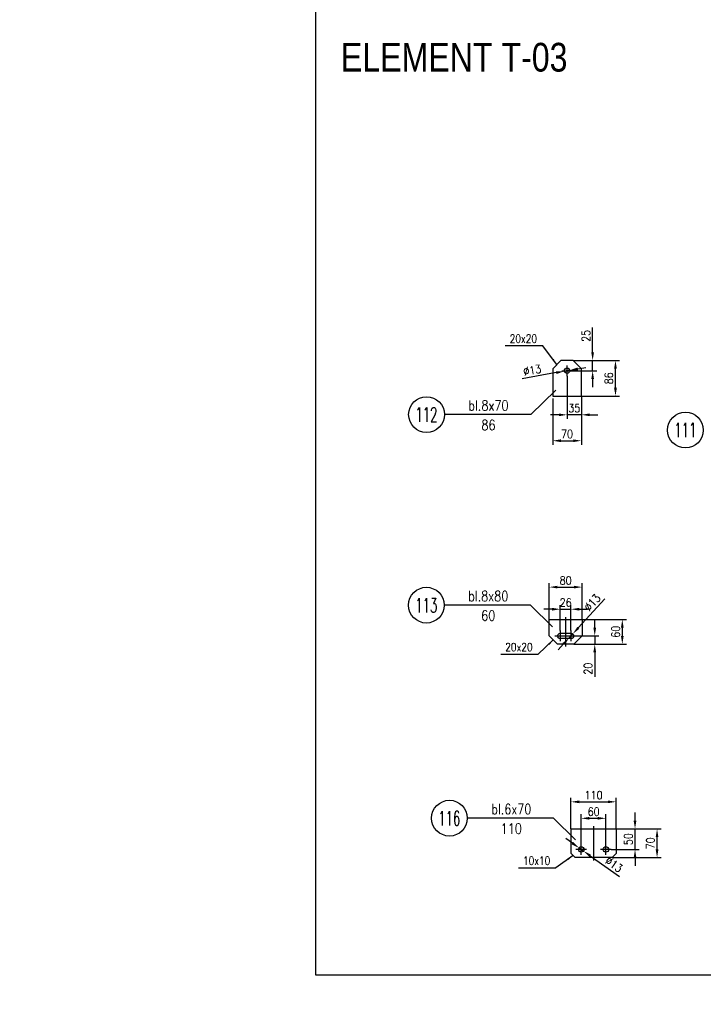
# Model space of a CAD drawing. Header units: millimetres. Extents: x -34919 to 306996, y -293018 to -145733.
# Tile 100 of 256: x 79848 to 81513, y -217426 to -215028. Entities that reach past the tile are written whole.
import ezdxf
from ezdxf.enums import TextEntityAlignment as Align
from ezdxf.lldxf.tags import DXFTag

# ---------------------------------------------------------------- set-up
doc = ezdxf.new("R2010")
doc.units = ezdxf.units.MM
doc.header["$LTSCALE"] = 3
doc.linetypes.add('DASHDOT', pattern=[25.4, 12.7, -6.35, 0, -6.35])
for name, color, linetype in [('K-wypełnienia', 8, 'Continuous'), ('OSIE_SYSTEMU', 4, 'CENTER'), ('oznaczenia', 4, 'Continuous'), ('Prz', 5, 'Continuous'), ('slupki', 7, 'Continuous')]:
    doc.layers.add(name, color=color, linetype=linetype)
doc.layers.add('OPISY', color=2, linetype='Continuous', lineweight=13)
doc.layers.add('SIATKA', color=5, linetype='Continuous', lineweight=18)
doc.styles.add('ARIAL', font='arial.ttf', dxfattribs={"width": 0.7, "height": 300})
doc.styles.add('NOVE3', font='romans.shx', dxfattribs={"width": 0.7})
doc.styles.add('R20', font='romans.shx', dxfattribs={"width": 0.85})
doc.styles.add('R40', font='romans.shx', dxfattribs={"width": 0.8, "height": 40})
doc.styles.add('R50', font='romans.shx', dxfattribs={"width": 0.85, "height": 50})
doc.styles.add('WYMIAR1', font='ROMANS.shx', dxfattribs={"width": 0.7, "oblique": 15})
tags = doc.linetypes.add('CENTER', pattern=[2, 1.25, -0.25, 0.25, -0.25]).pattern_tags.tags
tags[10:11] = [DXFTag(74, 4), DXFTag(75, 0), DXFTag(340, '0'), DXFTag(46, 1.0), DXFTag(50, 0.0), DXFTag(44, 0.0), DXFTag(45, 0.0)]
tags[8:9] = [DXFTag(74, 4), DXFTag(75, 0), DXFTag(340, '0'), DXFTag(46, 1.0), DXFTag(50, 0.0), DXFTag(44, 0.0), DXFTag(45, 0.0)]
tags[6:7] = [DXFTag(74, 4), DXFTag(75, 0), DXFTag(340, '0'), DXFTag(46, 1.0), DXFTag(50, 0.0), DXFTag(44, 0.0), DXFTag(45, 0.0)]
tags[4:5] = [DXFTag(74, 4), DXFTag(75, 0), DXFTag(340, '0'), DXFTag(46, 1.0), DXFTag(50, 0.0), DXFTag(44, 0.0), DXFTag(45, 0.0)]
doc.dimstyles.new('NORM20', dxfattribs={"dimscale": 20, "dimtxt": 2, "dimasz": 1.5, "dimexe": 1, "dimexo": 1, "dimgap": 1, "dimtad": 1, "dimdec": 0, "dimzin": 0, "dimdsep": 46, "dimtxsty": 'WYMIAR1', "dimcen": 1.5, "dimclrd": 4, "dimclre": 4, "dimclrt": 3, "dimadec": 0, "dimazin": 0, "dimtfac": 1, "dimtdec": 0, "dimtmove": 2, "dimatfit": 3, "dimfxl": 1, "dimtolj": 1, "dimtzin": 0, "dimarcsym": 0})
doc.dimstyles.new('Skala 1_10', dxfattribs={"dimscale": 10, "dimtxt": 2, "dimasz": 2, "dimexe": 1, "dimexo": 0, "dimtad": 1, "dimdec": 0, "dimdsep": 46, "dimtxsty": 'R20', "dimcen": 0, "dimclrd": 4, "dimclre": 4, "dimclrt": 3, "dimadec": 0, "dimazin": 0, "dimtfac": 1, "dimtdec": 0, "dimtix": 1, "dimtmove": 0, "dimatfit": 2, "dimfxl": 1, "dimtolj": 1, "dimtzin": 0, "dimarcsym": 0})

# ---------------------------------------------------------------- blocks, each defined once
blk = doc.blocks.new('*D53')
at = {"layer": 'Defpoints', "color": 0, "transparency": 16777216}
for p in [(81146, -215950.4), (81216, -215950.4, 0), (81216, -216053.3)]:
    blk.add_point(p, dxfattribs=at)
at = {"layer": 'SIATKA', "color": 4, "lineweight": -2, "transparency": 16777216}
for p, q in [((81146, -215950.4), (81146, -216063.3)), ((81216, -215950.4), (81216, -216063.3)), ((81166, -216053.3), (81196, -216053.3))]:
    blk.add_line(p, q, dxfattribs=at)
at = {"layer": 'SIATKA', "color": 4, "transparency": 16777216}
for points in [[(81166, -216050), (81166, -216056.6), (81146, -216053.3)], [(81196, -216050), (81196, -216056.6), (81216, -216053.3)]]:
    blk.add_solid(points, dxfattribs=at)
at = {"layer": 'SIATKA', "color": 3, "transparency": 16777216, "insert": (81181, -216037), "char_height": 20, "attachment_point": 5, "style": 'R20'}
blk.add_mtext('\\A1;70', dxfattribs=at)
blk = doc.blocks.new('*D54')
at = {"layer": 'Defpoints', "color": 0, "transparency": 16777216}
for p in [(81196, -215857.9), (81299, -215857.9), (81216, -215944.4)]:
    blk.add_point(p, dxfattribs=at)
at = {"layer": 'SIATKA', "color": 4, "lineweight": -2, "transparency": 16777216}
for p, q in [((81196, -215857.9), (81309, -215857.9)), ((81299, -215924.4), (81299, -215877.9)), ((81216, -215944.4), (81309, -215944.4))]:
    blk.add_line(p, q, dxfattribs=at)
at = {"layer": 'SIATKA', "color": 4, "transparency": 16777216}
for points in [[(81295.6, -215877.9), (81302.3, -215877.9), (81299, -215857.9)], [(81295.6, -215924.4), (81302.3, -215924.4), (81299, -215944.4)]]:
    blk.add_solid(points, dxfattribs=at)
at = {"layer": 'SIATKA', "color": 3, "transparency": 16777216, "insert": (81282.7, -215901.1), "char_height": 20, "attachment_point": 5, "rotation": 90, "style": 'R20'}
blk.add_mtext('\\A1;86', dxfattribs=at)
blk = doc.blocks.new('*D57')
at = {"layer": 'Defpoints', "color": 0, "transparency": 16777216}
for p in [(81196, -215857.9), (81243.3, -215857.9), (81194, -215882.9)]:
    blk.add_point(p, dxfattribs=at)
at = {"layer": 'SIATKA', "color": 4, "lineweight": -2, "transparency": 16777216}
for p, q in [((81243.3, -215837.9), (81243.3, -215777.8)), ((81196, -215857.9), (81253.3, -215857.9)), ((81243.3, -215882.9), (81243.3, -215857.9)), ((81194, -215882.9), (81253.3, -215882.9)), ((81243.3, -215902.9), (81243.3, -215922.9))]:
    blk.add_line(p, q, dxfattribs=at)
at = {"layer": 'SIATKA', "color": 4, "transparency": 16777216}
for points in [[(81240, -215837.9), (81246.6, -215837.9), (81243.3, -215857.9)], [(81240, -215902.9), (81246.6, -215902.9), (81243.3, -215882.9)]]:
    blk.add_solid(points, dxfattribs=at)
at = {"layer": 'SIATKA', "color": 3, "transparency": 16777216, "insert": (81227.1, -215797.9), "char_height": 20, "attachment_point": 5, "rotation": 90, "style": 'R20'}
blk.add_mtext('\\A1;25', dxfattribs=at)
blk = doc.blocks.new('*D58')
at = {"layer": 'Defpoints', "color": 0, "transparency": 16777216}
for p in [(81181, -215895.9), (81216, -215944.4), (81181, -215990.2)]:
    blk.add_point(p, dxfattribs=at)
at = {"layer": 'SIATKA', "color": 4, "lineweight": -2, "transparency": 16777216}
for p, q in [((81181, -215895.9), (81181, -216000.2)), ((81216, -215944.4), (81216, -216000.2)), ((81161, -215990.2), (81141, -215990.2)), ((81216, -215990.2), (81181, -215990.2)), ((81236, -215990.2), (81256, -215990.2))]:
    blk.add_line(p, q, dxfattribs=at)
at = {"layer": 'SIATKA', "color": 4, "transparency": 16777216}
for points in [[(81161, -215986.9), (81161, -215993.5), (81181, -215990.2)], [(81236, -215986.9), (81236, -215993.5), (81216, -215990.2)]]:
    blk.add_solid(points, dxfattribs=at)
at = {"layer": 'SIATKA', "color": 3, "transparency": 16777216, "insert": (81198.5, -215974), "char_height": 20, "attachment_point": 5, "style": 'R20'}
blk.add_mtext('\\A1;35', dxfattribs=at)
blk = doc.blocks.new('*D59')
at = {"layer": 'Defpoints', "color": 0, "transparency": 16777216}
for p in [(81174.6, -215884), (81187.4, -215881.7)]:
    blk.add_point(p, dxfattribs=at)
at = {"layer": 'SIATKA', "color": 4, "lineweight": -2, "transparency": 16777216}
for p, q in [((81207.1, -215878.2), (81226.8, -215874.8)), ((81154.9, -215887.5), (81071.9, -215902.2)), ((81187.4, -215881.7), (81174.6, -215884))]:
    blk.add_line(p, q, dxfattribs=at)
at = {"layer": 'SIATKA', "color": 4, "transparency": 16777216}
for points in [[(81206.5, -215875), (81207.7, -215881.5), (81187.4, -215881.7)], [(81154.3, -215884.2), (81155.5, -215890.8), (81174.6, -215884)]]:
    blk.add_solid(points, dxfattribs=at)
at = {"layer": 'SIATKA', "color": 3, "transparency": 16777216, "insert": (81096.3, -215881.4), "char_height": 20, "attachment_point": 5, "rotation": 10.0546, "style": 'R20'}
blk.add_mtext('\\A1;∅13', dxfattribs=at)
blk = doc.blocks.new('*D60')
at = {"layer": 'Defpoints', "color": 0, "transparency": 16777216}
for p in [(81190.6, -216463.7), (81164.6, -216515.7), (81190.6, -216515.7)]:
    blk.add_point(p, dxfattribs=at)
at = {"layer": 'SIATKA', "color": 4, "lineweight": -2, "transparency": 16777216}
for p, q in [((81144.6, -216463.7), (81124.6, -216463.7)), ((81164.6, -216515.7), (81164.6, -216453.7)), ((81164.6, -216463.7), (81190.6, -216463.7)), ((81190.6, -216515.7), (81190.6, -216453.7)), ((81210.6, -216463.7), (81230.6, -216463.7))]:
    blk.add_line(p, q, dxfattribs=at)
at = {"layer": 'SIATKA', "color": 4, "transparency": 16777216}
for points in [[(81144.6, -216460.4), (81144.6, -216467.1), (81164.6, -216463.7)], [(81210.6, -216460.4), (81210.6, -216467.1), (81190.6, -216463.7)]]:
    blk.add_solid(points, dxfattribs=at)
at = {"layer": 'SIATKA', "color": 3, "transparency": 16777216, "insert": (81177.6, -216447.5), "char_height": 20, "attachment_point": 5, "style": 'R20'}
blk.add_mtext('\\A1;26', dxfattribs=at)
blk = doc.blocks.new('*D61')
at = {"layer": 'Defpoints', "color": 0, "transparency": 16777216}
for p in [(81217.6, -216409.9), (81137.6, -216488.7, 0), (81217.6, -216488.7)]:
    blk.add_point(p, dxfattribs=at)
at = {"layer": 'SIATKA', "color": 4, "lineweight": -2, "transparency": 16777216}
for p, q in [((81137.6, -216488.7), (81137.6, -216399.9)), ((81217.6, -216488.7), (81217.6, -216399.9)), ((81157.6, -216409.9), (81197.6, -216409.9))]:
    blk.add_line(p, q, dxfattribs=at)
at = {"layer": 'SIATKA', "color": 4, "transparency": 16777216}
for points in [[(81157.6, -216406.6), (81157.6, -216413.2), (81137.6, -216409.9)], [(81197.6, -216406.6), (81197.6, -216413.2), (81217.6, -216409.9)]]:
    blk.add_solid(points, dxfattribs=at)
at = {"layer": 'SIATKA', "color": 3, "transparency": 16777216, "insert": (81177.6, -216393.7), "char_height": 20, "attachment_point": 5, "style": 'R20'}
blk.add_mtext('\\A1;80', dxfattribs=at)
blk = doc.blocks.new('*D62')
at = {"layer": 'Defpoints', "color": 0, "transparency": 16777216}
for p in [(81197.6, -216548.7), (81203.6, -216528.7), (81248.5, -216528.7)]:
    blk.add_point(p, dxfattribs=at)
at = {"layer": 'SIATKA', "color": 4, "lineweight": -2, "transparency": 16777216}
for p, q in [((81248.5, -216508.7), (81248.5, -216488.7)), ((81197.6, -216548.7), (81258.5, -216548.7)), ((81203.6, -216528.7), (81258.5, -216528.7)), ((81248.5, -216528.7), (81248.5, -216548.7)), ((81248.5, -216568.7), (81248.5, -216628.7))]:
    blk.add_line(p, q, dxfattribs=at)
at = {"layer": 'SIATKA', "color": 4, "transparency": 16777216}
for points in [[(81245.1, -216508.7), (81251.8, -216508.7), (81248.5, -216528.7)], [(81245.1, -216568.7), (81251.8, -216568.7), (81248.5, -216548.7)]]:
    blk.add_solid(points, dxfattribs=at)
at = {"layer": 'SIATKA', "color": 3, "transparency": 16777216, "insert": (81232.2, -216608.7), "char_height": 20, "attachment_point": 5, "rotation": 90, "style": 'R20'}
blk.add_mtext('\\A1;20', dxfattribs=at)
blk = doc.blocks.new('*D63')
at = {"layer": 'Defpoints', "color": 0, "transparency": 16777216}
for p in [(81217.6, -216488.7), (81197.6, -216548.7), (81315.6, -216548.7)]:
    blk.add_point(p, dxfattribs=at)
at = {"layer": 'SIATKA', "color": 4, "lineweight": -2, "transparency": 16777216}
for p, q in [((81217.6, -216488.7), (81325.6, -216488.7)), ((81315.6, -216508.7), (81315.6, -216528.7)), ((81197.6, -216548.7), (81325.6, -216548.7))]:
    blk.add_line(p, q, dxfattribs=at)
at = {"layer": 'SIATKA', "color": 4, "transparency": 16777216}
for points in [[(81312.3, -216508.7), (81318.9, -216508.7), (81315.6, -216488.7)], [(81312.3, -216528.7), (81318.9, -216528.7), (81315.6, -216548.7)]]:
    blk.add_solid(points, dxfattribs=at)
at = {"layer": 'SIATKA', "color": 3, "transparency": 16777216, "insert": (81299.4, -216518.7), "char_height": 20, "attachment_point": 5, "rotation": 90, "style": 'R20'}
blk.add_mtext('\\A1;60', dxfattribs=at)
blk = doc.blocks.new('*D64')
at = {"layer": 'Defpoints', "color": 0, "transparency": 16777216}
for p in [(81194.9, -216523.9), (81186.2, -216533.5)]:
    blk.add_point(p, dxfattribs=at)
at = {"layer": 'SIATKA', "color": 4, "lineweight": -2, "transparency": 16777216}
for p, q in [((81208.4, -216509.1), (81273.2, -216438.2)), ((81186.2, -216533.5), (81194.9, -216523.9)), ((81172.7, -216548.3), (81159.2, -216563))]:
    blk.add_line(p, q, dxfattribs=at)
at = {"layer": 'SIATKA', "color": 4, "transparency": 16777216}
for points in [[(81206, -216506.9), (81210.9, -216511.4), (81194.9, -216523.9)], [(81170.2, -216546), (81175.2, -216550.5), (81186.2, -216533.5)]]:
    blk.add_solid(points, dxfattribs=at)
at = {"layer": 'SIATKA', "color": 3, "transparency": 16777216, "insert": (81242.5, -216447.7), "char_height": 20, "attachment_point": 5, "rotation": 47.6095, "style": 'R20'}
blk.add_mtext('\\A1;∅13', dxfattribs=at)
blk = doc.blocks.new('*D73')
at = {"layer": 'Defpoints', "color": 0, "transparency": 16777216}
for p in [(81275.6, -216973), (81215.6, -217035.9), (81275.6, -217035.9)]:
    blk.add_point(p, dxfattribs=at)
at = {"layer": 'SIATKA', "color": 4, "lineweight": -2, "transparency": 16777216}
for p, q in [((81215.6, -217035.9), (81215.6, -216963)), ((81235.6, -216973), (81255.6, -216973)), ((81275.6, -217035.9), (81275.6, -216963))]:
    blk.add_line(p, q, dxfattribs=at)
at = {"layer": 'SIATKA', "color": 4, "transparency": 16777216}
for points in [[(81235.6, -216969.7), (81235.6, -216976.4), (81215.6, -216973)], [(81255.6, -216969.7), (81255.6, -216976.4), (81275.6, -216973)]]:
    blk.add_solid(points, dxfattribs=at)
at = {"layer": 'SIATKA', "color": 3, "transparency": 16777216, "insert": (81245.6, -216956.8), "char_height": 20, "attachment_point": 5, "style": 'R20'}
blk.add_mtext('\\A1;60', dxfattribs=at)
blk = doc.blocks.new('*D74')
at = {"layer": 'Defpoints', "color": 0, "transparency": 16777216}
for p in [(81300.6, -216932.9), (81190.6, -216998.9, 0), (81300.6, -216998.9)]:
    blk.add_point(p, dxfattribs=at)
at = {"layer": 'SIATKA', "color": 4, "lineweight": -2, "transparency": 16777216}
for p, q in [((81190.6, -216998.9), (81190.6, -216922.9)), ((81300.6, -216998.9), (81300.6, -216922.9)), ((81210.6, -216932.9), (81280.6, -216932.9))]:
    blk.add_line(p, q, dxfattribs=at)
at = {"layer": 'SIATKA', "color": 4, "transparency": 16777216}
for points in [[(81210.6, -216929.6), (81210.6, -216936.2), (81190.6, -216932.9)], [(81280.6, -216929.6), (81280.6, -216936.2), (81300.6, -216932.9)]]:
    blk.add_solid(points, dxfattribs=at)
at = {"layer": 'SIATKA', "color": 3, "transparency": 16777216, "insert": (81245.6, -216916.7), "char_height": 20, "attachment_point": 5, "style": 'R20'}
blk.add_mtext('\\A1;110', dxfattribs=at)
blk = doc.blocks.new('*D75')
at = {"layer": 'Defpoints', "color": 0, "transparency": 16777216}
for p in [(81300.6, -216998.9), (81346.6, -216998.9), (81288.6, -217048.9)]:
    blk.add_point(p, dxfattribs=at)
at = {"layer": 'SIATKA', "color": 4, "lineweight": -2, "transparency": 16777216}
for p, q in [((81346.6, -216978.9), (81346.6, -216958.9)), ((81300.6, -216998.9), (81356.6, -216998.9)), ((81346.6, -217048.9), (81346.6, -216998.9)), ((81288.6, -217048.9), (81356.6, -217048.9)), ((81346.6, -217068.9), (81346.6, -217088.9))]:
    blk.add_line(p, q, dxfattribs=at)
at = {"layer": 'SIATKA', "color": 4, "transparency": 16777216}
for points in [[(81343.2, -216978.9), (81349.9, -216978.9), (81346.6, -216998.9)], [(81343.2, -217068.9), (81349.9, -217068.9), (81346.6, -217048.9)]]:
    blk.add_solid(points, dxfattribs=at)
at = {"layer": 'SIATKA', "color": 3, "transparency": 16777216, "insert": (81330.3, -217023.9), "char_height": 20, "attachment_point": 5, "rotation": 90, "style": 'R20'}
blk.add_mtext('\\A1;50', dxfattribs=at)
blk = doc.blocks.new('*D76')
at = {"layer": 'Defpoints', "color": 0, "transparency": 16777216}
for p in [(81300.6, -216998.9), (81400.2, -216998.9), (81290.6, -217068.9)]:
    blk.add_point(p, dxfattribs=at)
at = {"layer": 'SIATKA', "color": 4, "lineweight": -2, "transparency": 16777216}
for p, q in [((81300.6, -216998.9), (81410.2, -216998.9)), ((81400.2, -217048.9), (81400.2, -217018.9)), ((81290.6, -217068.9), (81410.2, -217068.9))]:
    blk.add_line(p, q, dxfattribs=at)
at = {"layer": 'SIATKA', "color": 4, "transparency": 16777216}
for points in [[(81396.9, -217018.9), (81403.6, -217018.9), (81400.2, -216998.9)], [(81396.9, -217048.9), (81403.6, -217048.9), (81400.2, -217068.9)]]:
    blk.add_solid(points, dxfattribs=at)
at = {"layer": 'SIATKA', "color": 3, "transparency": 16777216, "insert": (81384, -217033.9), "char_height": 20, "attachment_point": 5, "rotation": 90, "style": 'R20'}
blk.add_mtext('\\A1;70', dxfattribs=at)
blk = doc.blocks.new('*D77')
at = {"layer": 'Defpoints', "color": 0, "transparency": 16777216}
for p in [(81210.3, -217045.2, 0), (81220.9, -217052.7, 0)]:
    blk.add_point(p, dxfattribs=at)
at = {"layer": 'SIATKA', "color": 4, "lineweight": -2, "transparency": 16777216}
for p, q in [((81194, -217033.6), (81177.7, -217022)), ((81210.3, -217045.2), (81220.9, -217052.7)), ((81237.2, -217064.3), (81308.4, -217114.8))]:
    blk.add_line(p, q, dxfattribs=at)
at = {"layer": 'SIATKA', "color": 4, "transparency": 16777216}
for points in [[(81196, -217030.9), (81192.1, -217036.3), (81210.3, -217045.2)], [(81239.2, -217061.5), (81235.3, -217067), (81220.9, -217052.7)]]:
    blk.add_solid(points, dxfattribs=at)
at = {"layer": 'SIATKA', "color": 3, "transparency": 16777216, "insert": (81295.2, -217085.5), "char_height": 20, "attachment_point": 5, "rotation": 324.6306, "style": 'R20'}
blk.add_mtext('\\A1;∅13', dxfattribs=at)

msp = doc.modelspace()

# ---------------------------------------------------------------- linework, layer by layer
at = {"color": 4}
for p, q in [((81153.346, -215929.798), (81092.599, -215989.647)), ((81092.599, -215989.647), (80882.304, -215989.647)), ((81092.207, -216453.856), (80881.912, -216453.856)), ((81145.417, -216506.482), (81092.207, -216453.856)), ((81148.366, -216972.717), (80938.071, -216972.717)), ((81201.576, -217025.343), (81148.366, -216972.717))]:
    msp.add_line(p, q, dxfattribs=at)
at = {"color": 6, "elevation": 0}
msp.add_lwpolyline([(81145.99, -215877.87), (81145.99, -215944.37), (81215.99, -215944.37), (81215.99, -215877.87), (81195.99, -215857.87), (81165.99, -215857.87)], close=True, dxfattribs=at)
for points in [[(81217.564, -216488.696), (81217.564, -216528.696), (81197.564, -216548.696), (81157.564, -216548.696), (81137.564, -216528.696), (81137.564, -216488.696)], [(81137.564, -216488.696), (81217.564, -216488.696)], [(81190.633, -216998.914), (81300.633, -216998.914)]]:
    msp.add_lwpolyline(points, dxfattribs=at)
msp.add_lwpolyline([(81164.564, -216522.196), (81190.564, -216522.196, -1), (81190.564, -216535.196), (81164.564, -216535.196, -1)], format="xyb", close=True, dxfattribs=at)
at = {"color": 6}
msp.add_lwpolyline([(81300.633, -216998.914), (81300.633, -217058.914), (81290.633, -217068.914), (81200.633, -217068.914), (81190.633, -217058.914), (81190.633, -216998.914)], dxfattribs=at)
for centre in [(81180.99, -215882.87), (81215.633, -217048.914), (81275.633, -217048.914)]:
    msp.add_circle(centre, 6.5, dxfattribs=at)
at = {"layer": 'K-wypełnienia', "color": 1, "linetype": 'Continuous'}
for centre in [(80838.738, -215989.647), (81469.329, -216027.458, 0), (80838.346, -216453.856), (80894.505, -216972.717)]:
    msp.add_circle(centre, 43.566, dxfattribs=at)
at = {"layer": 'OSIE_SYSTEMU', "color": 4, "elevation": 0, "flags": 128}
for points in [[(81177.564, -216482.696), (81177.564, -216554.696)], [(81151.564, -216528.696), (81177.564, -216528.696)], [(81177.564, -216528.696), (81203.564, -216528.696)], [(81245.633, -216991.914), (81245.633, -217075.914)]]:
    msp.add_lwpolyline(points, dxfattribs=at)
at = {"layer": 'oznaczenia'}
for p, q in [((81030.359, -215821.701, 0), (81121.54, -215821.701, 0)), ((81019.345, -216573.089), (81110.526, -216573.089)), ((81062.414, -217093.306), (81153.595, -217093.306))]:
    msp.add_line(p, q, dxfattribs=at)
at = {"layer": 'Prz'}
msp.add_lwpolyline([(80568.865, -217354.808), (80568.865, -213254.808), (83468.865, -213254.808), (83468.865, -217354.808)], close=True, dxfattribs=at)
at = {"layer": 'slupki', "color": 4, "linetype": 'DASHDOT', "elevation": 0}
for points in [[(81180.99, -215895.87), (81180.99, -215869.87)], [(81167.99, -215882.87), (81193.99, -215882.87)], [(81164.564, -216515.696), (81164.564, -216541.696)], [(81190.564, -216515.696), (81190.564, -216541.696)]]:
    msp.add_lwpolyline(points, dxfattribs=at)
at = {"layer": 'slupki', "color": 4, "linetype": 'DASHDOT', "flags": 128}
for points in [[(81228.633, -217048.914), (81202.633, -217048.914)], [(81215.633, -217061.914), (81215.633, -217035.914)], [(81288.633, -217048.914), (81262.633, -217048.914)], [(81275.633, -217061.914), (81275.633, -217035.914)]]:
    msp.add_lwpolyline(points, dxfattribs=at)

# ---------------------------------------------------------------- texts
at = {"color": 20, "insert": (33837.901, -182331.101), "char_height": 300, "width": 16331.01415, "attachment_point": 1, "style": 'NOVE3'}
msp.add_mtext('{\\C1;Wytyczne montażowe\\P\\H0.83333x;\\C3;Podczas montażu należy bezwzględnie przestrzegać dopuszczalnych tolerancji z uwagi na ścisłe dopasowanie elementów amortyzujących ugięcia dźwigarów przekrycia auli.\\P\\H1.2x;\\C1;\\PZabezpieczenia antykorozyjne.\\C256;\\P\\H0.83333x;\\C3;Wszystkie elementy stalowe konstrukcji należy poddać ocynkowaniu ogniowemu.\\PKonstrukcje przeznaczone do cynkowania ogniowego powinny odpowiadać następującym warunkom:\\P\\pl900;^I1. Spoiny powinny być wykonane metodą półautomatyczną w osłonie gazów ochronnych. Nie zaleca się spawania elektrodą otuloną, ze względu na złą jakość powłoki cynkowej na spoinach.\\P^I2. Powierzchnia konstrukcji powinna być wolna od: zawalcowań, zgorzelin, odprysków po spawaniu, ostrych krawędzi, zanieczyszczeń farbami, olejami, emulsjami oraz innymi materiałami stosowanymi przy trasowaniu, znakowaniu, spawaniu, wierceniu itp. W przypadku spawania elektrodą należy dokładnie usunąć otulinę spawalniczą w celu zminimalizowania wad powłoki. Po ocynkowaniu uwydatnią się wady jakości powierzchni stali np. zawalcowania, rysy traserskie, zeszlifowania, pory, odpryski spawalnicze, wadliwe spoiny.\\P^I3. Elementy konstrukcyjne powinny posiadać odpowiednie otwory technologiczne do odpowietrzenia, swobodnego przepływu cynku zewnątrz i wewnątrz elementu oraz do podwieszenia (mogą być przyspawane uchwyty z blachy z otworami).\\P^I4. W przypadku powierzchni spawanych na zakładkę, spoina powinna być szczelna ze wszystkich stron (spawana na około), a nakładki szczelnie przylegać do konstrukcji. Przekroje skrzynkowe oraz powierzchnie nakładające się mogą powodować uszkodzenie konstrukcji - pękanie spoin.\\P^I5. Każdy element konstrukcyjny powinien składać się z jednego gatunku stali.\\P^I6. Konstrukcje nie powinny posiadać małych szczelin lub wnęk. Spoiny powinny być szczelne i zamknięte wokół elementu, ponieważ w przeciwnym przypadku mogą po cynkowaniu wylewać się z nich resztki topnika i kwasu pogarszając jakość powłoki (tzw. "krwawe wycieki").\\P^I7. Naddatek wymiarowy dla otworów pod śruby powinien wynosić 1 - 2 mm.\\PTermiczne oddziaływanie kąpieli cynkowej uwalnia w elementach naprężenia wewnętrzne, co może powodować odkształcenia. Szczególnie uwidacznia się to w elementach spawanych. Dotyczy to także dwuteowników spawanych, których odkształcenia po cynkowaniu mogą przekroczyć dopuszczalne normy, oraz nie usztywnionych arkuszy blach i otwartych kształtowników giętych.\\P\\C256;\\P\\pl0;\\H1.2x;\\C1;Malowanie konstrukcji.\\P\\H0.83333x;\\C3;Wszystkie elementy stalowe konstrukcji należy pomalować proszkowo na kolor RAL 9011}', dxfattribs=at)
at = {"layer": 'K-wypełnienia', "color": 1, "linetype": 'Continuous', "style": 'ARIAL', "width": 0.8}
msp.add_text('ELEMENT T-03', height=70, dxfattribs=at).set_placement((80906.069, -215119.156), align=Align.MIDDLE)
at = {"layer": 'OPISY', "width": 0.8}
for s, height, style, p in [('20x20', 20, 'R40', (81074.726, -215804.638, 0)), ('bl.8x70', 25, 'R50', (80989.498, -215967.433)), ('86', 25, 'R50', (80989.498, -216015.035)), ('bl.8x80', 25, 'R50', (80989.106, -216431.643)), ('60', 25, 'R50', (80989.106, -216479.245)), ('20x20', 20, 'R40', (81063.712, -216556.025)), ('bl.6x70', 25, 'R50', (81045.265, -216950.504)), ('110', 25, 'R50', (81045.265, -216998.106)), ('10x10', 20, 'R40', (81106.781, -217076.243))]:
    msp.add_text(s, height=height, dxfattribs=dict(at, style=style)).set_placement(p, align=Align.MIDDLE)
at = {"layer": 'OPISY', "color": 2, "style": 'R50', "width": 0.6}
for s, p in [('112', (80838.346, -215989.856)), ('111', (81468.937, -216027.25)), ('113', (80837.953, -216454.065)), ('116', (80894.113, -216972.926))]:
    msp.add_text(s, height=35, dxfattribs=at).set_placement(p, align=Align.MIDDLE)

# ---------------------------------------------------------------- dimensions: what is measured, and where the dimension line sits
at = {"layer": 'SIATKA', "color": 42}
for base, p1, p2, picture, middle in [((81243.315, -215857.87), (81193.99, -215882.87), (81195.99, -215857.87), '*D57', (81243.315, -215797.858)), ((81248.483, -216528.696), (81197.564, -216548.696), (81203.564, -216528.696), '*D62', (81248.483, -216608.708))]:
    dim = msp.add_linear_dim(base=base, p1=p1, p2=p2, angle=90, dimstyle='Skala 1_10', dxfattribs=at)
    dim.commit()
    dim.dimension.update_dxf_attribs({"geometry": picture, "text_midpoint": middle, "dimtype": 160})
for p1, p2, picture, middle in [((81187.39, -215881.735), (81174.589, -215884.004), '*D59', (81099.167, -215897.377)), ((81186.182, -216533.497, 0), (81194.946, -216523.896, 0), '*D64', (81254.504, -216458.649, 0)), ((81210.332, -217045.152), (81220.933, -217052.677), '*D77', (81285.824, -217098.74, 0))]:
    dim = msp.add_diameter_dim_2p(p1=p1, p2=p2, dimstyle='Skala 1_10', dxfattribs=at)
    dim.commit()
    dim.dimension.update_dxf_attribs({"geometry": picture, "text_midpoint": middle, "dimtype": 163})
for base, p1, p2, picture, middle in [((81298.975170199, -215857.869578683), (81215.989627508, -215944.369578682), (81195.989627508, -215857.869578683), '*D54', (81282.725170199, -215901.119578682)), ((81315.601, -216548.696), (81217.564, -216488.696), (81197.564, -216548.696), '*D63', (81299.351, -216518.696)), ((81346.555, -216998.914, 0), (81288.633, -217048.914, 0), (81300.633, -216998.914, 0), '*D75', (81330.305, -217023.914, 0)), ((81400.22, -216998.914, 0), (81290.633, -217068.914, 0), (81300.633, -216998.914, 0), '*D76', (81383.97, -217033.914, 0))]:
    dim = msp.add_linear_dim(base=base, p1=p1, p2=p2, angle=90, dimstyle='Skala 1_10', dxfattribs=at)
    dim.commit()
    dim.dimension.update_dxf_attribs({"geometry": picture, "text_midpoint": middle})
dim = msp.add_linear_dim(base=(81180.99, -215990.202), p1=(81215.99, -215944.37), p2=(81180.99, -215895.87), dimstyle='Skala 1_10', dxfattribs=at)
dim.commit()
dim.dimension.update_dxf_attribs({"geometry": '*D58', "text_midpoint": (81198.49, -215990.202), "dimtype": 160})
for base, p1, p2, picture, middle in [((81215.99, -216053.298), (81145.99, -215950.37), (81215.99, -215950.37, 0), '*D53', (81180.99, -216037.048)), ((81217.564, -216409.905), (81137.564, -216488.696, 0), (81217.564, -216488.696), '*D61', (81177.564, -216393.655)), ((81190.564, -216463.749), (81164.564, -216515.696), (81190.564, -216515.696), '*D60', (81177.564, -216447.499)), ((81300.633, -216932.906, 0), (81190.633, -216998.914), (81300.633, -216998.914, 0), '*D74', (81245.633, -216916.656, 0)), ((81275.633, -216973.049, 0), (81215.633, -217035.914, 0), (81275.633, -217035.914, 0), '*D73', (81245.633, -216956.799, 0))]:
    dim = msp.add_linear_dim(base=base, p1=p1, p2=p2, dimstyle='Skala 1_10', dxfattribs=at)
    dim.commit()
    dim.dimension.update_dxf_attribs({"geometry": picture, "text_midpoint": middle})

# ---------------------------------------------------------------- leaders
at = {"layer": 'oznaczenia'}
for points in [[(81155.99, -215867.87, 0), (81121.54, -215821.701, 0)], [(81147.564, -216538.696, 0), (81110.526, -216573.089, 0)], [(81195.633, -217063.914, 0), (81153.595, -217093.306, 0)]]:
    msp.add_leader(points, dimstyle='NORM20', override={"dimscale": 10, "dimcen": 17687.954211}, dxfattribs=at)

doc.saveas('drawing.dxf')
